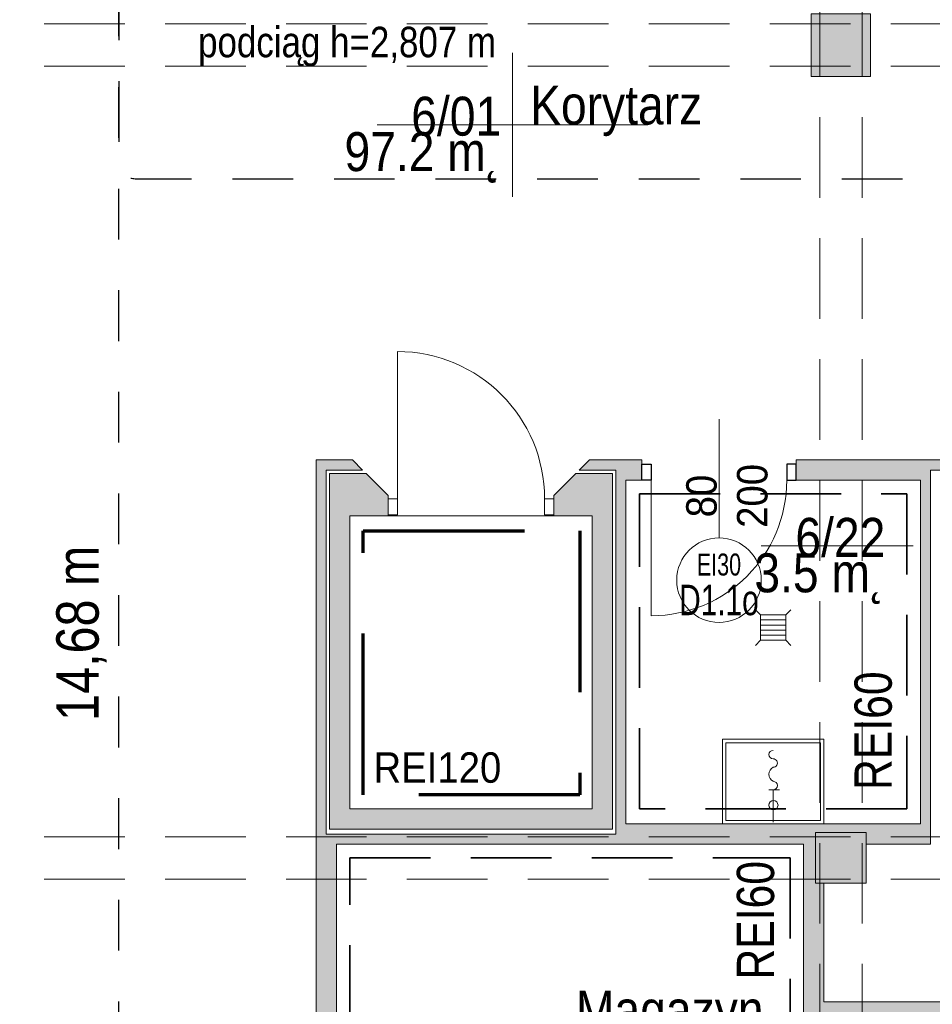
# Model space of a CAD drawing. Header units: centimetres. Extents: x -1253 to 21770, y -8842 to 3590.
# Tile 18 of 120: x -498 to 41, y 802 to 1383. Entities that reach past the tile are written whole.
import ezdxf
from ezdxf import colors
from ezdxf.entities.mleader import LeaderData, LeaderLine
from ezdxf.math import Vec2, Vec3

# ---------------------------------------------------------------- set-up
doc = ezdxf.new("R2010")
doc.units = ezdxf.units.CM
for name, pattern in [('Dash', [60, 30, -30]), ('Długa kreska', [142.875, 95.25, -47.625]), ('Hidden', [71.4375, 47.625, -23.8125]), ('Ukryte', [71.438, 47.625, -23.813])]:
    doc.linetypes.add(name, pattern=pattern)
for name, color, linetype, lineweight in [('A-ANNO-NOTE', 131, 'Continuous', 9), ('A-AREA-IDEN', 2, 'Continuous', 13), ('A-DETL', 90, 'Continuous', 9), ('A-DETL-GENF', 92, 'Continuous', 9), ('A-DETL-HDLN', 90, 'Ukryte', 9), ('A-DETL-MEDM', 33, 'Continuous', 13), ('A-DOOR', 31, 'Continuous', 13), ('A-FLOR', 192, 'Continuous', 13), ('A-WALL', 113, 'Continuous', 13), ('A-WALL-PATT', 111, 'Continuous', 13), ('G-ANNO-TEXT', 231, 'Continuous', 13), ('P-SANR-FIXT', 6, 'Continuous', 9), ('PRZYW_Elementy_inst_przyw', 7, 'Continuous', 9), ('S-COLS', 52, 'Continuous', 13)]:
    doc.layers.add(name, color=color, linetype=linetype, lineweight=lineweight)
doc.styles.add('Arial', font='arial.ttf', dxfattribs={"width": 0.9, "height": 18})
doc.styles.add('Arial Narrow', font='ARIALN.TTF', dxfattribs={"height": 22})
doc.styles.add('Arial Narrow_4', font='ARIALN.TTF', dxfattribs={"height": 25})
doc.styles.add('Arial Narrow_6', font='ARIALN.TTF', dxfattribs={"height": 18})
doc.styles.add('Arial_11', font='arial.ttf', dxfattribs={"width": 0.85, "height": 23})
doc.styles.add('Arial_2', font='arial.ttf', dxfattribs={"width": 0.7, "height": 13})
doc.styles.add('Arial_3', font='arial.ttf', dxfattribs={"width": 0.7, "height": 18})

# ---------------------------------------------------------------- blocks, each defined once
blk = doc.blocks.new('M_Concrete-rengular-Column - 350 x 370mm-2360704-6_piętro IV __13_80 m_ - stan projektowany')
at = {"layer": 'S-COLS', "lineweight": 9}
blk.add_hatch(color=254, dxfattribs=at).paths.add_polyline_path([(17.5, -18.5), (17.5, 18.5), (-17.5, 18.5), (-17.5, -18.5)], flags=0)
for p, q in [((17.5, 18.5), (-17.5, 18.5)), ((-17.5, 18.5), (-17.5, -18.5)), ((17.5, -18.5), (17.5, 18.5)), ((-17.5, -18.5), (17.5, -18.5))]:
    blk.add_line(p, q, dxfattribs=at)
blk = doc.blocks.new('M_Concrete-Square-Column - 300 x 300mm-1795930-6_piętro IV __13_80 m_ - stan projektowany')
at = {"layer": 'S-COLS', "lineweight": 9}
blk.add_hatch(color=254, dxfattribs=at).paths.add_polyline_path([(15, -15), (15, 15), (-15, 15), (-15, -15)], flags=0)
for p, q in [((15, 15), (-15, 15)), ((-15, 15), (-15, -15)), ((15, -15), (15, 15)), ((-15, -15), (15, -15))]:
    blk.add_line(p, q, dxfattribs=at)
blk = doc.blocks.new('DRZWI 1S - automatyczna etykieta - Drzwi 87 _winda_-2252195-6_piętro IV __13_80 m_ - stan projektowany')
at = {"layer": 'A-DETL-GENF'}
for p, q in [((-49, 12), (-43.5, 12)), ((-49, 2.5), (-49, 12)), ((-43.5, 12), (-43.5, 2.5)), ((43.5, 12), (49, 12)), ((43.5, 2.5), (43.5, 12)), ((49, 12), (49, 2.5)), ((-43.5, 2.5), (-49, 2.5)), ((49, 2.5), (43.5, 2.5))]:
    blk.add_line(p, q, dxfattribs=at)
at = {"layer": 'A-DETL-MEDM', "lineweight": 9}
for p, q in [((-49, 2.5), (-49, 12)), ((-49, 12), (-43.5, 12)), ((-43.5, 12), (-43.5, 2.5)), ((43.5, 12), (43.5, 2.5)), ((49, 12), (43.5, 12)), ((49, 2.5), (49, 12)), ((-43.5, 2.5), (-49, 2.5)), ((43.5, 2.5), (49, 2.5))]:
    blk.add_line(p, q, dxfattribs=at)
at = {"layer": 'A-DOOR', "lineweight": 9}
blk.add_line((43.5, 2.5), (43.5, -84.5), dxfattribs=at)
blk.add_arc((43.5, 2.5), 87, 180, 270, dxfattribs=at)
blk = doc.blocks.new('zawór czerpalny ze złączką - zawór czerpalny ze złączką-1471437-6_piętro IV __13_80 m_ - stan projektowany')
at = {"layer": 'P-SANR-FIXT'}
for p, q in [((-19.18, -2.5), (-19.18, 3.71)), ((0, 0), (-19.18, 0))]:
    blk.add_line(p, q, dxfattribs=at)
for centre, radius, start, end in [((-39.97, 0), 2.5, 180, 0), ((-34.97, 0), 2.5, 360, 180), ((-21.68, 0), 2.5, 0, 180), ((-28.33, 2.18), 4.68, 207.78929, 332.21071)]:
    blk.add_arc(centre, radius, start, end, dxfattribs=at)
blk = doc.blocks.new('zlew - Type 1-1332169-6_piętro IV __13_80 m_ - stan projektowany')
at = {"layer": 'P-SANR-FIXT'}
for p, q in [((-17.5, 6), (-17.5, 56)), ((-17.5, 56), (42.5, 56)), ((-15.5, 8), (-15.5, 54)), ((-15.5, 54), (40.5, 54)), ((40.5, 54), (40.5, 8)), ((42.5, 56), (42.5, 6)), ((40.5, 8), (-15.5, 8))]:
    blk.add_line(p, q, dxfattribs=at)
blk.add_circle((12.66, 17.08), 2.7, dxfattribs=at)
blk = doc.blocks.new('kratka ściekowa - kratka ściekowa-1693923-6_piętro IV __13_80 m_ - stan projektowany')
at = {"layer": 'P-SANR-FIXT'}
for p, q in [((-10.5, 10.5), (-7.5, 7.5)), ((-7.5, 7.5), (7.5, 7.5)), ((-7.5, -7.5), (-7.5, 7.5)), ((-4.5, -7.5), (-4.5, 7.5)), ((-1.5, -7.5), (-1.5, 7.5)), ((1.5, -7.5), (1.5, 7.5)), ((4.5, -7.5), (4.5, 7.5)), ((7.5, 7.5), (10.5, 10.5)), ((7.5, 7.5), (7.5, -7.5)), ((-10.5, -10.5), (-7.5, -7.5)), ((7.5, -7.5), (-7.5, -7.5)), ((10.5, -10.5), (7.5, -7.5))]:
    blk.add_line(p, q, dxfattribs=at)
blk = doc.blocks.new('DRZWI 1S - automatyczna etykieta - Drzwi 80 _PPOŻ EI30 łazienkowe_-2252260-6_piętro IV __13_80 m_ - stan projektowany')
at = {"layer": 'A-DETL-GENF'}
for p, q in [((-45.5, 6), (-45.5, -3.5)), ((-40, 6), (-45.5, 6)), ((-40, -3.5), (-40, 6)), ((45.5, 6), (40, 6)), ((40, 6), (40, -3.5)), ((45.5, -3.5), (45.5, 6)), ((-45.5, -3.5), (-40, -3.5)), ((40, -3.5), (45.5, -3.5))]:
    blk.add_line(p, q, dxfattribs=at)
at = {"layer": 'A-DETL-MEDM', "lineweight": 25}
for p, q in [((-40, 6), (-45.5, 6)), ((-45.5, 6), (-45.5, -3.5)), ((-40, -3.5), (-40, 6)), ((40, -3.5), (40, 6)), ((40, 6), (45.5, 6)), ((45.5, 6), (45.5, -3.5)), ((-45.5, -3.5), (-40, -3.5)), ((45.5, -3.5), (40, -3.5))]:
    blk.add_line(p, q, dxfattribs=at)
at = {"layer": 'A-DOOR'}
blk.add_line((40, 6), (40, 86), dxfattribs=at)
blk.add_arc((40, 6), 80, 90, 180, dxfattribs=at)
blk = doc.blocks.new('METKA_POMIESZCZENIA2 - Krótka - bez ramki 2-2396683-6_piętro IV __13_80 m_ - stan projektowany')
at = {"layer": 'A-AREA-IDEN'}
blk.add_line((0.0976, 0), (-0.8, 0), dxfattribs=at)
blk = doc.blocks.new('METKA_POMIESZCZENIA2 - Rozbudowana krótka - bez ramki-2403173-6_piętro IV __13_80 m_ - stan projektowany')
at = {"layer": 'A-AREA-IDEN'}
for p, q in [((0, 0.425), (0, 0)), ((0.0976, 0), (-0.8, 0)), ((-0.8, 0), (0.8, 0)), ((0, 0), (0, -0.425))]:
    blk.add_line(p, q, dxfattribs=at)

msp = doc.modelspace()

# ---------------------------------------------------------------- hatches: boundary and pattern name
at = {"layer": 'A-WALL-PATT'}
for points in [[(-316.62, 902.33), (-316.62, 1123.33), (-322.62, 1123.33), (-322.62, 902.33)], [(40.38, 896.33), (40.38, 1117.33), (37.38, 1117.33), (37.38, 1111.33), (34.38, 1111.33), (34.38, 896.33)], [(-302.62, 917.33), (-302.62, 1115.33), (-314.62, 1115.33), (-314.62, 917.33)], [(-147.62, 905.33), (-147.62, 1115.33), (-159.62, 1115.33), (-159.62, 905.33)], [(-139.62, 902.33), (-139.62, 1111.33), (-145.62, 1111.33), (-145.62, 902.33)], [(-159.62, 905.33), (-159.62, 917.33), (-314.62, 917.33), (-314.62, 905.33)], [(-139.62, 896.33), (-34.62, 896.33), (-34.62, 908.33), (-139.62, 908.33), (-139.62, 902.33)], [(8.49, 896.33), (34.38, 896.33), (34.38, 908.33), (-22.62, 908.33), (-22.62, 903.33), (2.38, 903.33), (2.38, 896.33)], [(-322.62, 896.33), (-139.62, 896.33), (-139.62, 902.33), (-322.62, 902.33)], [(297.38, 797.33), (297.38, 803.33), (-22.62, 803.33), (-22.62, 797.33), (285.38, 797.33)]]:
    msp.add_hatch(color=9, dxfattribs=at).paths.add_polyline_path(points, flags=0)
h = msp.add_hatch(color=9, dxfattribs=at)
h.paths.add_polyline_path([(-145.62, 1117.33), (-145.62, 1123.33), (-161.12, 1123.33), (-167.12, 1117.33)], flags=0)
h.paths.add_polyline_path([(-316.62, 1117.33), (-295.12, 1117.33), (-301.12, 1123.33), (-316.62, 1123.33)], flags=0)
h = msp.add_hatch(color=9, dxfattribs=at)
h.paths.add_polyline_path([(-39.12, 1111.33), (37.38, 1111.33), (37.38, 1123.33), (-39.12, 1123.33), (-39.12, 1120.83)], flags=0)
h.paths.add_polyline_path([(-130.12, 1111.33), (-130.12, 1123.33), (-145.62, 1123.33), (-145.62, 1111.33), (-139.62, 1111.33)], flags=0)
h = msp.add_hatch(color=9, dxfattribs=at)
h.paths.add_polyline_path([(291.38, 1117.33), (291.38, 1123.33), (248.38, 1123.33), (242.38, 1117.33)], flags=0)
h.paths.add_polyline_path([(37.38, 1117.33), (69.38, 1117.33), (63.38, 1123.33), (37.38, 1123.33)], flags=0)
h = msp.add_hatch(color=9, dxfattribs=at)
h.paths.add_polyline_path([(-182.12, 1090.33), (-159.62, 1090.33), (-159.62, 1115.33), (-169.12, 1115.33), (-182.12, 1102.33), (-182.12, 1090.83)], flags=0)
h.paths.add_polyline_path([(-302.62, 1090.33), (-280.12, 1090.33), (-280.12, 1102.33), (-293.12, 1115.33), (-302.62, 1115.33)], flags=0)
h = msp.add_hatch(color=9, dxfattribs=at)
h.paths.add_polyline_path([(-22.62, 122.33), (-22.62, 388.33), (-27.62, 388.33), (-27.62, 428.33), (-22.62, 428.33), (-22.62, 465.83), (-34.62, 465.83), (-34.62, 122.33)], flags=0)
h.paths.add_polyline_path([(-34.62, 566.83), (-22.62, 566.83), (-22.62, 873.33), (-27.62, 873.33), (-27.62, 903.33), (-22.62, 903.33), (-22.62, 908.33), (-34.62, 908.33), (-34.62, 625.33)], flags=0)
h = msp.add_hatch(color=9, dxfattribs=at)
h.paths.add_polyline_path([(-313.12, 122.33), (-310.62, 122.33), (-310.62, 176.83), (-322.62, 176.83), (-322.62, 122.33)], flags=0)
h.paths.add_polyline_path([(-310.62, 307.83), (-310.62, 465.83), (-322.62, 465.83), (-322.62, 307.83), (-313.12, 307.83)], flags=0)
h.paths.add_polyline_path([(-310.62, 610.83), (-310.62, 647.83), (-322.62, 647.83), (-322.62, 610.83), (-313.12, 610.83)], flags=0)
h.paths.add_polyline_path([(-322.62, 757.83), (-310.62, 757.83), (-310.62, 896.33), (-322.62, 896.33), (-322.62, 788.28)], flags=0)

# ---------------------------------------------------------------- linework, layer by layer
at = {"layer": 'A-ANNO-NOTE', "lineweight": 13}
msp.add_line((-84.62, 1147.33), (-84.62, 1077.33), dxfattribs=at)
msp.add_line((-84.62, 1147.33), (-84.62, 1077.33), dxfattribs=at)
msp.add_circle((-84.62, 1052.33), 25, dxfattribs=at)
at = {"layer": 'A-DETL', "linetype": 'Hidden', "lineweight": 35}
for p, q in [((-131.62, 1103.33), (26.38, 1103.33)), ((-131.62, 917.33), (-131.62, 1103.33)), ((26.38, 1103.33), (26.38, 917.33)), ((26.38, 917.33), (-131.62, 917.33)), ((-302.62, 888.33), (-42.62, 888.33)), ((-302.62, 646.33), (-302.62, 888.33)), ((-42.62, 888.33), (-42.62, 646.33))]:
    msp.add_line(p, q, dxfattribs=at)
at = {"layer": 'A-DETL', "linetype": 'Długa kreska', "lineweight": 70}
for p, q in [((-294.76, 1081.49), (-166.76, 1081.49)), ((-294.76, 925.49), (-294.76, 1081.49)), ((-166.76, 1081.49), (-166.76, 925.49)), ((-166.76, 925.49), (-294.76, 925.49))]:
    msp.add_line(p, q, dxfattribs=at)
at = {"layer": 'A-DETL', "linetype": 'Dash', "lineweight": 25}
for points, knots in [([(-555.62, 1472.57), (-478.91, 1472.57), (-476.08, 1472.57), (-439.12, 1472.57), (-439.12, 1435.62), (-439.12, 1432.79), (-439.12, 1329.11), (-439.12, 1326.28), (-439.12, 1289.33), (-402.17, 1289.33), (-399.34, 1289.33), (54.38, 1289.33), (347.2, 1289.33), (391.67, 1289.33), (418.55, 1316.21), (413.88, 1393.93), (413.88, 1663.13)], [0, 0, 0, 0, 1.274059, 2.1133, 2.95254, 4.521491, 5.717221, 7.286172, 8.125412, 8.964652, 14.361634, 22.556861, 31.207392, 35.311818, 37.065318, 41.276562, 41.276562, 41.276562, 41.276562]), ([(-561.62, 233.02), (-511.61, 233.02), (-497.78, 233.02), (-439.12, 233.02), (-439.12, 251.36), (-439.12, 296.62), (-439.12, 1289.33), (-439.12, 1326.28), (-439.12, 1329.11), (-439.12, 1432.79), (-439.12, 1435.62), (-439.12, 1472.57), (-476.08, 1472.57), (-478.91, 1472.57), (-555.62, 1472.57)], [0, 0, 0, 0, 1.339676, 2.332925, 3.669947, 15.221807, 26.977257, 38.268666, 39.837617, 41.033347, 42.602298, 43.441538, 44.280778, 45.554838, 45.554838, 45.554838, 45.554838]), ([(-555.62, 1472.57), (-478.91, 1472.57), (-450.62, 1472.57), (-439.12, 1472.57), (-439.12, 1461.07), (-439.12, 1432.79), (-439.12, 1329.11), (-439.12, 1326.28), (-439.12, 1289.33), (-402.17, 1289.33), (-399.34, 1289.33), (54.38, 1289.33), (347.2, 1289.33), (391.67, 1289.33), (413.88, 1267.11), (413.88, 1211.15), (413.88, 1019.9)], [0, 0, 0, 0, 1.274059, 1.834911, 2.395763, 3.964714, 5.438832, 7.007784, 7.847024, 8.686264, 14.083246, 22.278473, 30.929004, 34.961158, 36.402966, 39.45005, 39.45005, 39.45005, 39.45005])]:
    msp.add_open_spline(points, degree=3, knots=knots, dxfattribs=at)
at = {"layer": 'A-DETL-HDLN'}
for p, q in [((-25.12, 420.83), (-25.12, 2793.33)), ((-0.12, 420.83), (-0.12, 2793.33)), ((-1197.62, 1380.83), (1172.38, 1380.83)), ((-1197.62, 1355.83), (1172.38, 1355.83)), ((-1197.62, 900.83), (1172.38, 900.83)), ((-1197.62, 875.83), (1172.38, 875.83))]:
    msp.add_line(p, q, dxfattribs=at)
at = {"layer": 'A-FLOR', "lineweight": 9}
msp.add_line((-280.12, 1090.33), (-182.12, 1090.33), dxfattribs=at)
at = {"layer": 'A-WALL', "lineweight": 9}
for p, q in [((-322.62, 1123.33), (-322.62, 757.83)), ((-301.12, 1123.33), (-322.62, 1123.33)), ((-295.12, 1117.33), (-301.12, 1123.33)), ((-161.12, 1123.33), (-167.12, 1117.33)), ((-130.12, 1123.33), (-161.12, 1123.33)), ((-130.12, 1120.83), (-130.12, 1123.33)), ((63.38, 1123.33), (-39.12, 1123.33)), ((-39.12, 1123.33), (-39.12, 1120.83)), ((-316.62, 902.33), (-316.62, 1117.33)), ((-316.62, 1117.33), (-295.12, 1117.33)), ((-167.12, 1117.33), (-145.62, 1117.33)), ((-145.62, 1117.33), (-145.62, 902.33)), ((40.38, 896.33), (40.38, 1117.33)), ((40.38, 1117.33), (69.38, 1117.33)), ((-293.12, 1115.33), (-314.62, 1115.33)), ((-314.62, 1115.33), (-314.62, 905.33)), ((-280.12, 1102.33), (-293.12, 1115.33)), ((-169.12, 1115.33), (-182.12, 1102.33)), ((-147.62, 1115.33), (-169.12, 1115.33)), ((-147.62, 905.33), (-147.62, 1115.33)), ((-139.62, 908.33), (-139.62, 1111.33)), ((-139.62, 1111.33), (-130.12, 1111.33)), ((-39.12, 1111.33), (34.38, 1111.33)), ((34.38, 1111.33), (34.38, 908.33)), ((-280.12, 1100.33), (-280.12, 1102.33)), ((-182.12, 1102.33), (-182.12, 1100.33)), ((-302.62, 917.33), (-302.62, 1090.33)), ((-302.62, 1090.33), (-280.12, 1090.33)), ((-280.12, 1090.33), (-280.12, 1090.83)), ((-182.12, 1090.83), (-182.12, 1090.33)), ((-182.12, 1090.33), (-159.62, 1090.33)), ((-159.62, 1090.33), (-159.62, 917.33)), ((-159.62, 917.33), (-302.62, 917.33)), ((34.38, 908.33), (-139.62, 908.33)), ((-145.62, 902.33), (-316.62, 902.33)), ((-314.62, 905.33), (-147.62, 905.33)), ((-310.62, 757.83), (-310.62, 896.33)), ((-310.62, 896.33), (-34.62, 896.33)), ((-34.62, 896.33), (-34.62, 637.33)), ((2.38, 896.33), (40.38, 896.33)), ((-22.62, 803.33), (-22.62, 873.33)), ((291.38, 803.33), (-22.62, 803.33))]:
    msp.add_line(p, q, dxfattribs=at)

# ---------------------------------------------------------------- block references
at = {"layer": 'A-AREA-IDEN', "xscale": 99.99999999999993, "yscale": 99.99999999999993, "zscale": 99.99999999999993}
for name, p in [('METKA_POMIESZCZENIA2 - Rozbudowana krótka - bez ramki-2403173-6_piętro IV __13_80 m_ - stan projektowany', (-206.61, 1321.29)), ('METKA_POMIESZCZENIA2 - Krótka - bez ramki 2-2396683-6_piętro IV __13_80 m_ - stan projektowany', (20.29, 1072.54))]:
    msp.add_blockref(name, p, dxfattribs=at)
at = {"layer": 'A-DOOR', "lineweight": 9, "rotation": 180}
msp.add_blockref('DRZWI 1S - automatyczna etykieta - Drzwi 87 _winda_-2252195-6_piętro IV __13_80 m_ - stan projektowany', (-231.12, 1102.83), dxfattribs=at)
at = {"layer": 'A-DOOR', "rotation": 180}
msp.add_blockref('DRZWI 1S - automatyczna etykieta - Drzwi 80 _PPOŻ EI30 łazienkowe_-2252260-6_piętro IV __13_80 m_ - stan projektowany', (-84.62, 1117.33), dxfattribs=at)
at = {"layer": 'P-SANR-FIXT', "rotation": 270.0000000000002}
for name, p in [('kratka ściekowa - kratka ściekowa-1693923-6_piętro IV __13_80 m_ - stan projektowany', (-52.62, 1024.33)), ('zawór czerpalny ze złączką - zawór czerpalny ze złączką-1471437-6_piętro IV __13_80 m_ - stan projektowany', (-52.62, 909.33))]:
    msp.add_blockref(name, p, dxfattribs=at)
at = {"layer": 'P-SANR-FIXT'}
msp.add_blockref('zlew - Type 1-1332169-6_piętro IV __13_80 m_ - stan projektowany', (-65.12, 902.33), dxfattribs=at)
at = {"layer": 'S-COLS', "lineweight": 9}
for name, p in [('M_Concrete-rengular-Column - 350 x 370mm-2360704-6_piętro IV __13_80 m_ - stan projektowany', (-12.62, 1368.33)), ('M_Concrete-Square-Column - 300 x 300mm-1795930-6_piętro IV __13_80 m_ - stan projektowany', (-12.62, 888.33))]:
    msp.add_blockref(name, p, dxfattribs=at)

# ---------------------------------------------------------------- texts
at = {"layer": 'A-ANNO-NOTE', "lineweight": 211, "char_height": 18, "attachment_point": 5, "rotation": 90, "line_spacing_factor": 0.936439, "style": 'Arial'}
for s, insert, width in [('\\pxqc,t6.35,12.7,19.05,25.4,31.75,38.1,44.45,50.8,57.15,63.5,69.85,76.2,82.55,88.9,95.25,101.6,107.95,114.3,120.65,127,133.35,139.7,146.05,152.4,158.75,165.1,171.45,177.8,184.15,190.5,196.85,203.2;{200}', (-64.86, 1102.09), 38.07), ('\\pxqc,t6.35,12.7,19.05,25.4,31.75,38.1,44.45,50.8,57.15,63.5,69.85,76.2,82.55,88.9,95.25,101.6,107.95,114.3,120.65,127,133.35,139.7,146.05,152.4,158.75,165.1,171.45,177.8,184.15,190.5,196.85,203.2;{200}', (-64.86, 1102.09), 38.07), ('\\pxqc,t6.35,12.7,19.05,25.4,31.75,38.1,44.45,50.8,57.15,63.5,69.85,76.2,82.55,88.9,95.25,101.6,107.95,114.3,120.65,127,133.35,139.7,146.05,152.4,158.75,165.1,171.45,177.8,184.15,190.5,196.85,203.2;{80}', (-94.86, 1102), 25.65)]:
    msp.add_mtext(s, dxfattribs=dict(at, insert=insert, width=width))
at = {"layer": 'A-ANNO-NOTE', "lineweight": 211, "attachment_point": 5, "line_spacing_factor": 0.936439}
for s, insert, char_height, width, style in [('\\pxqc,t6.83846,13.67692,20.51538,27.35385,34.19231,41.03077,47.86923,54.70769,61.54615,68.38462,75.22308,82.06154,88.9,95.73846,102.57692,109.41538,116.25385,123.09231,129.93077,136.76923,143.60769,150.44615,157.28462,164.12308,170.96154,177.8,184.63846,191.47692,198.31538,205.15385,211.99231,218.83077;{EI30}', (-84.65, 1061.46), 13, 26.39, 'Arial_2'), ('\\pxqc,t4.93889,9.87778,14.81667,19.75556,24.69444,29.63333,34.57222,39.51111,44.45,49.38889,54.32778,59.26667,64.20556,69.14444,74.08333,79.02222,83.96111,88.9,93.83889,98.77778,103.71667,108.65556,113.59444,118.53333,123.47222,128.41111,133.35,138.28889,143.22778,148.16667,153.10556,158.04444;{D1.1o}', (-84.65, 1040.51), 18, 46.76, 'Arial_3')]:
    msp.add_mtext(s, dxfattribs=dict(at, insert=insert, char_height=char_height, width=width, style=style))
at = {"layer": 'A-AREA-IDEN', "color": 0, "char_height": 23, "line_spacing_factor": 0.936439, "style": 'Arial_11'}
for s, insert, width, attachment_point in [('\\pxqr,t3.69565,7.3913,11.08696,14.78261,18.47826,22.17391,25.86957,29.56522,33.26087,36.95652,40.65217,44.34783,48.04348,51.73913,55.43478,59.13043,62.82609,66.52174,70.21739,73.91304,77.6087,81.30435,85,88.69565,92.3913,96.08696,99.78261,103.47826,107.17391,110.86957,114.56522,118.26087;{6/01}', (-213.27, 1314.51), 52.87, 9), ('\\pxt3.69565,7.3913,11.08696,14.78261,18.47826,22.17391,25.86957,29.56522,33.26087,36.95652,40.65217,44.34783,48.04348,51.73913,55.43478,59.13043,62.82609,66.52174,70.21739,73.91304,77.6087,81.30435,85,88.69565,92.3913,96.08696,99.78261,103.47826,107.17391,110.86957,114.56522,118.26087;{Korytarz}', (-196.19, 1314.51), 100.64, 7), ('\\pt84.99995,169.9999,255.00008,340.00003,424.99998,509.99993,595.00011,680.00006,765.00001,849.99996,934.99991,1020.00009,1105.00004,1189.99999,1274.99994,1359.99989,1445.00007,1530.00002,1614.99997,1699.99992,1785.0001,1870.00005,1955,2039.99995,2124.9999,2210.00008,2295.00003,2379.99998,2464.99993,2550.00011,2635.00006,2720.00001;97.2 m˛', (-213.27, 1316.9), 91.63, 3), ('\\pxqr,t3.69565,7.3913,11.08696,14.78261,18.47826,22.17391,25.86957,29.56522,33.26087,36.95652,40.65217,44.34783,48.04348,51.73913,55.43478,59.13043,62.82609,66.52174,70.21739,73.91304,77.6087,81.30435,85,88.69565,92.3913,96.08696,99.78261,103.47826,107.17391,110.86957,114.56522,118.26087;{6/22}', (13.64, 1065.76), 52.87, 9), ('\\pt84.99995,169.9999,255.00008,340.00003,424.99998,509.99993,595.00011,680.00006,765.00001,849.99996,934.99991,1020.00009,1105.00004,1189.99999,1274.99994,1359.99989,1445.00007,1530.00002,1614.99997,1699.99992,1785.0001,1870.00005,1955,2039.99995,2124.9999,2210.00008,2295.00003,2379.99998,2464.99993,2550.00011,2635.00006,2720.00001;3.5 m˛', (13.64, 1068.15), 76.5, 3), ('\\pt84.99995,169.9999,255.00008,340.00003,424.99998,509.99993,595.00011,680.00006,765.00001,849.99996,934.99991,1020.00009,1105.00004,1189.99999,1274.99994,1359.99989,1445.00007,1530.00002,1614.99997,1699.99992,1785.0001,1870.00005,1955,2039.99995,2124.9999,2210.00008,2295.00003,2379.99998,2464.99993,2550.00011,2635.00006,2720.00001;Magazyn\\Psprzętu i\\Paparatury', (-169.12, 708.2), 114.75, 7)]:
    msp.add_mtext(s, dxfattribs=dict(at, insert=insert, width=width, attachment_point=attachment_point))
at = {"layer": 'G-ANNO-TEXT', "color": 7, "insert": (-392.3, 1379.14), "char_height": 18, "width": 379, "attachment_point": 1, "line_spacing_factor": 0.949189, "style": 'Arial Narrow_6'}
msp.add_mtext('\\pt127.00008,253.99998,381.00006,507.99996,635.00004,761.99994,889.00002,1015.99992,1143,1270.00008,1396.99998,1524.00006,1650.99996,1778.00004,1904.99994,2032.00002,2158.99992,2286,2413.00008,2539.99998,2667.00006,2793.99996,2921.00004,3047.99994,3175.00002,3301.99992,3429,3556.00008,3682.99998,3810.00006,3936.99996,4064.00004;podciąg h=2,807 m', dxfattribs=at)
at = {"layer": 'G-ANNO-TEXT', "color": 11, "insert": (-476.05, 969.22), "char_height": 25, "width": 104.939, "attachment_point": 1, "rotation": 90, "line_spacing_factor": 0.949189, "style": 'Arial Narrow_4'}
msp.add_mtext('\\pxt5.08,10.16,15.24,20.32,25.4,30.48,35.56,40.64,45.72,50.8,55.88,60.96,66.04,71.12,76.2,81.28,86.36,91.44,96.52,101.6,106.68,111.76,116.84,121.92,127,132.08,137.16,142.24,147.32,152.4,157.48,162.56;{14,68 m}', dxfattribs=at)
at = {"layer": 'G-ANNO-TEXT', "color": 1, "char_height": 22, "width": 70.195, "attachment_point": 1, "rotation": 90, "line_spacing_factor": 0.949189, "style": 'Arial Narrow'}
for insert in [(-4.59, 928.39), (-74.09, 816.44)]:
    msp.add_mtext('\\pxt5.77273,11.54545,17.31818,23.09091,28.86364,34.63636,40.40909,46.18182,51.95455,57.72727,63.5,69.27273,75.04545,80.81818,86.59091,92.36364,98.13636,103.90909,109.68182,115.45455,121.22727,127,132.77273,138.54545,144.31818,150.09091,155.86364,161.63636,167.40909,173.18182,178.95455,184.72727;{REI60}', dxfattribs=dict(at, insert=insert))
at = {"layer": 'G-ANNO-TEXT', "color": 1, "insert": (-288.7, 950.67), "char_height": 18, "width": 75.1743, "attachment_point": 1, "line_spacing_factor": 0.936439, "style": 'Arial'}
msp.add_mtext('\\pxt6.35,12.7,19.05,25.4,31.75,38.1,44.45,50.8,57.15,63.5,69.85,76.2,82.55,88.9,95.25,101.6,107.95,114.3,120.65,127,133.35,139.7,146.05,152.4,158.75,165.1,171.45,177.8,184.15,190.5,196.85,203.2;{REI120}', dxfattribs=at)

# ---------------------------------------------------------------- next in the draw order: leaders
at = {"layer": 'PRZYW_Elementy_inst_przyw', "ltscale": 0.5}
ml = msp.add_multileader_mtext('Standard', dxfattribs=at)
ml.set_content('{\\fArial|b0|i0|c238|p34;\\H0.5x;UMIEŚCIĆ W SZACHCIE  ELEKTRYCZNYM}')
ml.set_leader_properties()
ml.build(insert=Vec2(0, 0))
ml.multileader.update_dxf_attribs({"has_text_frame": 1, "text_right_attachment_type": 6, "dogleg_length": 19.74, "arrow_head_size": 19.74})
ctx = ml.context
ctx.base_point, ctx.char_height, ctx.arrow_head_size, ctx.landing_gap_size, ctx.plane_origin = Vec3(-485.58, 1437.95), 19.7399, 19.74, 9.87, Vec3(90.8, 1430.76)
ctx.right_attachment, ctx.text_align_type = 6, 2
notes = []
notes.append((ctx, [(0, (1, 1, 0), (-170.9, 1431.68), (-1, 0), 19.74, [(0, [(-96.27, 1403.28)], 0, [])])]))
ctx.mtext.insert, ctx.mtext.width, ctx.mtext.alignment, ctx.mtext.flow_direction = Vec3(-200.51, 1444.21), 283.6181, 3, 5
ctx.mtext.has_bg_fill, ctx.mtext.bg_color, ctx.mtext.bg_scale_factor, ctx.mtext.bg_transparency, ctx.mtext.use_window_bg_color = 1, -1027028792, 1.5, 0, 1
for ctx, leaders in notes:
    for number, flags, end, landing, length, lines in leaders:
        leader = LeaderData()
        leader.index, (leader.has_last_leader_line, leader.has_dogleg_vector, leader.attachment_direction) = number, flags
        leader.last_leader_point, leader.dogleg_vector, leader.dogleg_length = Vec3(end), Vec3(landing), length
        for number, points, colour, breaks in lines:
            line = LeaderLine()
            line.index, line.vertices, line.color, line.breaks = number, Vec3.list(points), colors.encode_raw_color(colour), breaks
            leader.lines.append(line)
        ctx.leaders.append(leader)

doc.saveas('drawing.dxf')
